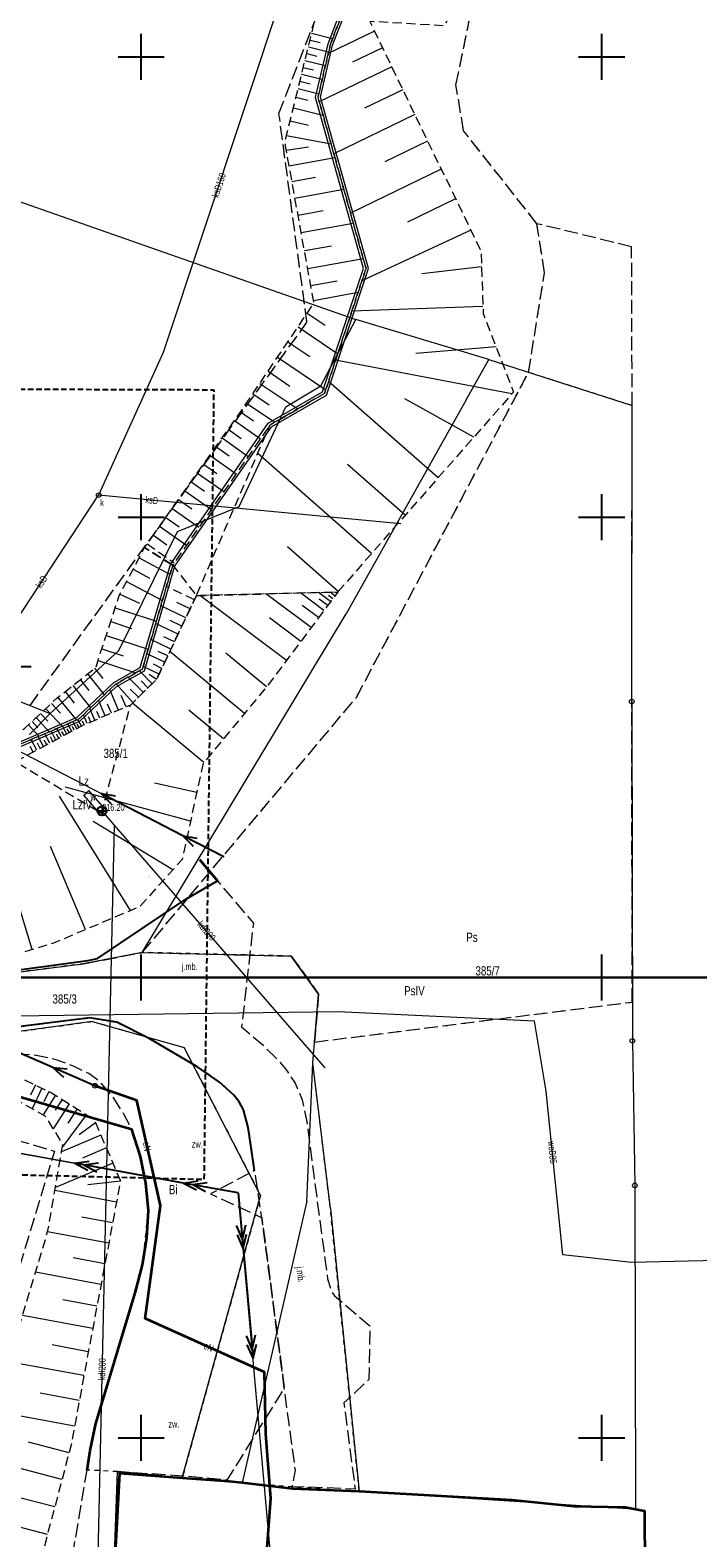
# Model space of a CAD drawing. Header units: metres. Extents: x 7477116 to 7525112, y 5510197 to 5567455.
# Tile 13 of 18: x 7496238 to 7496310, y 5531689 to 5531853. Entities that reach past the tile are written whole.
import ezdxf
from ezdxf.enums import TextEntityAlignment as Align

# ---------------------------------------------------------------- set-up
doc = ezdxf.new("R2010")
doc.units = ezdxf.units.M
for name, pattern in [('1.0_0.5', [1.5, 1, -0.5]), ('1.5_0.5', [2, 1.5, -0.5]), ('2', [0.9, 0.6, -0.3]), ('219-500', [0]), ('egba01_500', [0]), ('egkk-500', [2, 1.5, -0.5]), ('egug-500', [1, 0.5, -0.5]), ('suep_nn_500', [0]), ('suep_sn_500', [0])]:
    doc.linetypes.add(name, pattern=pattern)
doc.layers.get('0').update_dxf_attribs({"color": 2, "lineweight": 5})
doc.styles.get("Standard").update_dxf_attribs({"font": 'Working1250', "width": 0.75})
doc.linetypes.add('902-500', pattern='A,3.75,0,[1,ksztalty.shx,S=0.5,R=0,X=0,Y=0],3.75', length=7.5)

# ---------------------------------------------------------------- blocks, each defined once
blk = doc.blocks.new('203')
at = {"linetype": 'Continuous', "lineweight": 0}
h = blk.add_hatch(color=0, dxfattribs=at)
edge = h.paths.add_edge_path()
edge.add_arc((0, 0), 0.045, 0, 360)
blk = doc.blocks.new('202')
at = {"color": 0, "linetype": 'Continuous', "lineweight": 0}
blk.add_circle((0, 0), 0.25, dxfattribs=at)
blk = doc.blocks.new('US15')
at = {"color": 0, "linetype": 'Continuous', "lineweight": 13}
blk.add_circle((0, 0), 0.25, dxfattribs=at)
blk = doc.blocks.new('PW01')
at = {"linetype": 'Continuous', "lineweight": 13}
h = blk.add_hatch(color=0, dxfattribs=at)
edge = h.paths.add_edge_path()
edge.add_arc((0, 0), 0.045, 0, 360)
blk = doc.blocks.new('SUKE')
at = {"color": 0, "linetype": 'Continuous'}
for p, q in [((-0.5, 0), (0.5, 0)), ((0, 0.5), (0, -0.5))]:
    blk.add_line(p, q, dxfattribs=at)
blk.add_circle((-0.001, -0.001), 0.5, dxfattribs=at)
blk = doc.blocks.new('SUEP1')
at = {"color": 0, "linetype": 'Continuous'}
for p, q in [((0, 0), (5, 0)), ((5, 0), (3.5, 0.5)), ((5, 0), (3.5, -0.5)), ((5, 0), (15, 0)), ((15, 0), (13.5, 0.5)), ((15, 0), (13.5, -0.5))]:
    blk.add_line(p, q, dxfattribs=at)
blk = doc.blocks.new('SUEP2')
at = {"color": 0, "linetype": 'Continuous'}
for p, q in [((0, 0), (6.027, 0)), ((5.027, 0), (3.527, 0.5)), ((5.027, 0), (3.527, -0.5)), ((6.027, 0), (4.527, 0.5)), ((6.027, 0), (4.527, -0.5)), ((6.027, 0), (18.027, 0)), ((17.027, 0), (15.527, 0.5)), ((17.027, 0), (15.527, -0.5)), ((18.027, 0), (16.527, 0.5)), ((18.027, 0), (16.527, -0.5))]:
    blk.add_line(p, q, dxfattribs=at)
blk = doc.blocks.new('RAMKA500KP')
at = {"color": 0}
for p, q in [((247.5, 250), (252.5, 250)), ((250, 247.5), (250, 250)), ((297.5, 250), (302.5, 250)), ((300, 247.5), (300, 250)), ((250, 197.5), (250, 202.5)), ((300, 197.5), (300, 202.5)), ((247.5, 200), (252.5, 200)), ((297.5, 200), (302.5, 200)), ((250, 97.5), (250, 102.5)), ((300, 97.5), (300, 102.5)), ((247.5, 100), (252.5, 100)), ((297.5, 100), (302.5, 100)), ((250, 47.5), (250, 52.5)), ((300, 47.5), (300, 52.5)), ((247.5, 50), (252.5, 50)), ((297.5, 50), (302.5, 50)), ((250, 0), (250, 2.5)), ((300, 0), (300, 2.5)), ((247.5, 0), (252.5, 0)), ((297.5, 0), (302.5, 0))]:
    blk.add_line(p, q, dxfattribs=at)
at = {"color": 0, "flags": 128}
blk.add_lwpolyline([(0, 0), (400, 0), (400, 250), (0, 250)], close=True, dxfattribs=at)

msp = doc.modelspace()

# ---------------------------------------------------------------- linework, layer by layer
at = {"layer": '217-kontur klasyfikacyjny', "color": 92, "linetype": 'egkk-500', "lineweight": 18, "flags": 128}
for points in [[(7496284.18, 5531846.94), (7496292.29, 5531886.08)], [(7496264.96, 5531843.82), (7496278.04, 5531877.59)], [(7496285.01, 5531841.95), (7496284.18, 5531846.94)], [(7496268, 5531821.16), (7496264.96, 5531843.82)], [(7496292.97, 5531831.87), (7496285.01, 5531841.95)], [(7496293.79, 5531826.54), (7496292.97, 5531831.87)], [(7496303.25, 5531829.37), (7496292.97, 5531831.87)], [(7496303.31, 5531812.11), (7496303.25, 5531829.37)], [(7496292.06, 5531815.72), (7496293.79, 5531826.54)], [(7496237.93, 5531779.54), (7496268, 5531821.16)], [(7496273.37, 5531780.42), (7496292.06, 5531815.72)], [(7496303.26, 5531779.97), (7496303.31, 5531812.11)], [(7496250.12, 5531752.71), (7496273.37, 5531780.42)], [(7496303.32, 5531747.33), (7496303.26, 5531779.97)], [(7496243.91, 5531751.51), (7496250.12, 5531752.71)], [(7496250.12, 5531752.71), (7496266.3, 5531752.33)], [(7496266.3, 5531752.33), (7496269.26, 5531748.19)], [(7496199.57, 5531745.82), (7496243.91, 5531751.51)], [(7496269.26, 5531748.19), (7496268.83, 5531742.99)], [(7496268.83, 5531742.99), (7496303.32, 5531747.33)]]:
    msp.add_lwpolyline(points, dxfattribs=at)
at = {"layer": '218-kontur użytku gruntowego', "color": 94, "linetype": 'egug-500', "lineweight": 18, "flags": 128}
for points in [[(7496284.18, 5531846.94), (7496292.29, 5531886.08)], [(7496264.96, 5531843.82), (7496278.04, 5531877.59)], [(7496285.01, 5531841.95), (7496284.18, 5531846.94)], [(7496268, 5531821.16), (7496264.96, 5531843.82)], [(7496292.97, 5531831.87), (7496285.01, 5531841.95)], [(7496293.79, 5531826.54), (7496292.97, 5531831.87)], [(7496292.06, 5531815.72), (7496293.79, 5531826.54)], [(7496237.93, 5531779.54), (7496268, 5531821.16)], [(7496273.37, 5531780.42), (7496292.06, 5531815.72)], [(7496303.31, 5531812.11), (7496292.06, 5531815.72)], [(7496303.26, 5531779.97), (7496303.31, 5531812.11)], [(7496250.12, 5531752.71), (7496273.37, 5531780.42)], [(7496303.32, 5531747.33), (7496303.26, 5531779.97)], [(7496250.12, 5531752.71), (7496243.91, 5531751.51)], [(7496266.3, 5531752.33), (7496250.12, 5531752.71)], [(7496269.26, 5531748.19), (7496266.3, 5531752.33)], [(7496243.91, 5531751.51), (7496199.57, 5531745.82)], [(7496268.83, 5531742.99), (7496269.26, 5531748.19)], [(7496268.83, 5531742.99), (7496303.32, 5531747.33)], [(7496223.22, 5531742.3), (7496244.69, 5531745.22)], [(7496244.69, 5531745.22), (7496254.65, 5531742.4)], [(7496254.65, 5531742.4), (7496262.96, 5531726.33)], [(7496268.64, 5531740.68), (7496268.83, 5531742.99)], [(7496248.99, 5531733.48), (7496219.97, 5531741.84)], [(7496270.54, 5531724.89), (7496268.64, 5531740.68)], [(7496249.93, 5531730.56), (7496248.99, 5531733.48)], [(7496250.5, 5531727.67), (7496249.93, 5531730.56)], [(7496250.78, 5531724.69), (7496250.5, 5531727.67)], [(7496262.96, 5531726.33), (7496256.29, 5531702.28)], [(7496250.16, 5531718.79), (7496250.78, 5531724.69)], [(7496273.68, 5531694.2), (7496270.54, 5531724.89)], [(7496245.09, 5531701.57), (7496250.16, 5531718.79)], [(7496244.12, 5531696.5), (7496245.09, 5531701.57)], [(7496256.29, 5531702.28), (7496254.45, 5531695.64)], [(7496247.42, 5531696.33), (7496244.12, 5531696.5)], [(7496246.25, 5531663.2), (7496247.42, 5531696.33)], [(7496247.42, 5531696.33), (7496254.45, 5531695.64)], [(7496254.45, 5531695.64), (7496260.98, 5531695.11)], [(7496260.98, 5531695.11), (7496273.68, 5531694.2)]]:
    msp.add_lwpolyline(points, dxfattribs=at)
at = {"layer": '219-działka ewidencyjna', "color": 7, "linetype": '219-500', "lineweight": 18, "flags": 128}
for points in [[(7496204.54, 5531845.59), (7496273.32, 5531821.46)], [(7496269.49, 5531814.27), (7496273.32, 5531821.46)], [(7496287.73, 5531817.11), (7496273.32, 5531821.46)], [(7496285.28, 5531812.75), (7496287.73, 5531817.11)], [(7496287.73, 5531817.11), (7496303.31, 5531812.11)], [(7496265.69, 5531811.97), (7496269.49, 5531814.27)], [(7496285.28, 5531812.75), (7496272.25, 5531789.48)], [(7496260.65, 5531801.14), (7496265.69, 5531811.97)], [(7496303.26, 5531779.97), (7496303.31, 5531812.11)], [(7496253.93, 5531798.44), (7496260.65, 5531801.14)], [(7496190.85, 5531798.23), (7496240.11, 5531778.68)], [(7496247.56, 5531785.52), (7496253.93, 5531798.44)], [(7496250.12, 5531752.71), (7496272.25, 5531789.48)], [(7496240.11, 5531778.68), (7496247.56, 5531785.52)], [(7496303.26, 5531779.97), (7496303.33, 5531743.12)], [(7496237.87, 5531776.39), (7496240.11, 5531778.68)], [(7496250.12, 5531752.71), (7496243.91, 5531751.51)], [(7496250.12, 5531752.71), (7496266.3, 5531752.33)], [(7496269.26, 5531748.19), (7496266.3, 5531752.33)], [(7496199.57, 5531745.82), (7496243.91, 5531751.51)], [(7496268.64, 5531740.68), (7496269.26, 5531748.19)], [(7496244.69, 5531745.22), (7496223.22, 5531742.3)], [(7496244.69, 5531745.22), (7496254.65, 5531742.4)], [(7496262.96, 5531726.33), (7496254.65, 5531742.4)], [(7496303.33, 5531743.12), (7496303.6, 5531727.41)], [(7496267.98, 5531725.69), (7496268.64, 5531740.68)], [(7496270.54, 5531724.89), (7496268.64, 5531740.68)], [(7496254.45, 5531695.64), (7496262.96, 5531726.33)], [(7496303.6, 5531727.41), (7496303.69, 5531692.27)], [(7496267.98, 5531725.69), (7496260.98, 5531695.11)], [(7496270.54, 5531724.89), (7496273.68, 5531694.2)], [(7496246.25, 5531663.2), (7496247.42, 5531696.33)], [(7496254.45, 5531695.64), (7496247.42, 5531696.33)], [(7496254.45, 5531695.64), (7496260.98, 5531695.11)], [(7496273.68, 5531694.2), (7496302.83, 5531692.33)], [(7496302.83, 5531692.33), (7496303.69, 5531692.27)]]:
    msp.add_lwpolyline(points, dxfattribs=at)
at = {"layer": 'Granica arkusza mapy', "color": 94, "linetype": 'egba01_500', "lineweight": 35, "flags": 128}
msp.add_lwpolyline([(7496244.64, 5531633.44), (7496245.15, 5531636.13), (7496245.6, 5531648.08), (7496247.19, 5531686.79), (7496247.68, 5531696.15), (7496254.45, 5531695.64), (7496259.54, 5531695.28), (7496260.98, 5531695.13), (7496266.44, 5531694.49), (7496273.68, 5531694.2), (7496290.25, 5531693.28), (7496297.02, 5531692.58), (7496302.54, 5531692.48), (7496304.66, 5531692.06), (7496304.93, 5531640.89), (7496304.07, 5531639.72), (7496281.39, 5531626.86)], close=True, dxfattribs=at)
at = {"layer": 'jezdnia', "color": 7, "linetype": '1.5_0.5', "lineweight": 18, "flags": 128}
msp.add_lwpolyline([(7496219.91, 5531742.7), (7496219.9, 5531748.53), (7496222.92, 5531749.27), (7496235.38, 5531750.63), (7496244.19, 5531751.84), (7496245.26, 5531752.07), (7496254.84, 5531758.52), (7496258.28, 5531760.49), (7496262.18, 5531755.89), (7496260.9, 5531744.62), (7496263.2, 5531742.67), (7496264.65, 5531741.25), (7496265.68, 5531740.06), (7496266.73, 5531738.52), (7496267.49, 5531736.71), (7496267.98, 5531734.31), (7496268.74, 5531728.51), (7496270.24, 5531717.28), (7496270.65, 5531715.95), (7496271, 5531715.43), (7496274.82, 5531712.16), (7496274.72, 5531706.32), (7496272.02, 5531703.8), (7496273.23, 5531694.43), (7496267.65, 5531694.66), (7496266.4, 5531694.63), (7496266.74, 5531696.48), (7496265.54, 5531705.41), (7496263.11, 5531723.91), (7496262.32, 5531729.02), (7496261.63, 5531733.69), (7496261.1, 5531735.63), (7496260.65, 5531736.5), (7496260.05, 5531737.22), (7496258.52, 5531738.64), (7496256.04, 5531740.33), (7496250.87, 5531743.38), (7496247.35, 5531745.13), (7496244.44, 5531745.61), (7496227.86, 5531743.55)], close=True, dxfattribs=at)
at = {"layer": 'krawężnik', "color": 7, "linetype": 'CONTINUOUS', "lineweight": 25, "flags": 128}
for points in [[(7496219.9, 5531748.53), (7496222.92, 5531749.27), (7496235.38, 5531750.63), (7496244.19, 5531751.84), (7496245.26, 5531752.07), (7496254.84, 5531758.52), (7496258.28, 5531760.49)], [(7496262.32, 5531729.02), (7496261.63, 5531733.69), (7496261.1, 5531735.63), (7496260.65, 5531736.5), (7496260.05, 5531737.22), (7496258.52, 5531738.64), (7496256.04, 5531740.33), (7496250.87, 5531743.38), (7496247.35, 5531745.13), (7496244.44, 5531745.61), (7496227.86, 5531743.55), (7496219.91, 5531742.7)]]:
    msp.add_lwpolyline(points, dxfattribs=at)
at = {"layer": 'obszar utwardzony', "color": 7, "linetype": '1.5_0.5', "lineweight": 18, "flags": 128}
for points in [[(7496219.91, 5531742.7), (7496227.86, 5531743.55), (7496244.44, 5531745.61), (7496247.35, 5531745.13), (7496250.87, 5531743.38), (7496256.04, 5531740.33), (7496258.52, 5531738.64), (7496260.05, 5531737.22), (7496260.65, 5531736.5), (7496261.1, 5531735.63), (7496261.63, 5531733.69), (7496262.32, 5531729.02), (7496257.53, 5531726.49), (7496263.11, 5531723.91), (7496265.54, 5531705.41), (7496259.3, 5531695.41), (7496254.5, 5531695.84), (7496247.42, 5531696.33), (7496247.15, 5531687.65), (7496247.13, 5531687.16), (7496246.25, 5531663.2), (7496236.64, 5531664.18), (7496235.51, 5531664.29), (7496234.04, 5531664.43), (7496235.58, 5531672.3), (7496235.92, 5531673.33), (7496236.5, 5531674.1), (7496240.35, 5531677.38), (7496240.83, 5531678.05), (7496241.19, 5531679.08), (7496244.12, 5531696.5), (7496244.46, 5531698.63), (7496245.09, 5531701.57), (7496249.37, 5531715.86), (7496250.16, 5531718.79), (7496250.62, 5531721.73), (7496250.78, 5531724.69), (7496250.5, 5531727.67), (7496249.93, 5531730.56), (7496248.99, 5531733.48), (7496248.08, 5531735.24), (7496246.94, 5531737.04), (7496245.55, 5531738.64), (7496244.33, 5531739.56), (7496242.72, 5531740.33), (7496240.78, 5531741.06), (7496238.6, 5531741.54), (7496237.12, 5531741.64), (7496227.8, 5531742.12)], [(7496232.53, 5531724.55), (7496232.6, 5531724.78), (7496233.62, 5531724.48), (7496236.02, 5531732.47), (7496240.58, 5531731.14), (7496238.11, 5531723.02), (7496222.28, 5531670.46), (7496217.81, 5531671.78), (7496215.82, 5531665.06), (7496214.67, 5531665.36), (7496216.71, 5531672.03)]]:
    msp.add_lwpolyline(points, close=True, dxfattribs=at)
at = {"layer": 'obudowa ochronna przewodu', "color": 7, "linetype": 'CONTINUOUS', "lineweight": 35, "flags": 128}
msp.add_lwpolyline([(7496262.51, 5531680.23), (7496263.35, 5531680.65), (7496263.57, 5531686.55), (7496264.06, 5531693.41), (7496263.53, 5531700.42), (7496263.4, 5531707.14), (7496250.43, 5531712.95), (7496252.09, 5531725.23), (7496249.51, 5531736.62), (7496244.98, 5531738.24)], dxfattribs=at)
at = {"layer": 'ogrodzenie trwałe', "color": 7, "linetype": '902-500', "lineweight": 35, "flags": 128}
for points in [[(7496256.32, 5531762.83), (7496258.28, 5531760.49)], [(7496244.12, 5531696.5), (7496244.46, 5531698.63), (7496245.09, 5531701.57), (7496249.37, 5531715.86), (7496250.16, 5531718.79), (7496250.62, 5531721.73), (7496250.78, 5531724.69), (7496250.5, 5531727.67), (7496249.93, 5531730.56), (7496248.99, 5531733.48), (7496234.45, 5531737.67), (7496232.23, 5531729.96), (7496231.37, 5531727.09)]]:
    msp.add_lwpolyline(points, dxfattribs=at)
at = {"layer": 'przewód elektroenergetyczny niskiego napięcia', "color": 1, "linetype": 'suep_nn_500', "lineweight": 18, "flags": 128}
for points in [[(7496216.5, 5531785.03), (7496258.97, 5531763.09)], [(7496244.98, 5531738.24), (7496216.73, 5531750.48)]]:
    msp.add_lwpolyline(points, dxfattribs=at)
at = {"layer": 'przewód elektroenergetyczny podziemny', "color": 1, "linetype": 'CONTINUOUS', "lineweight": 18, "flags": 128}
msp.add_lwpolyline([(7496244.98, 5531738.24), (7496249.51, 5531736.62), (7496252.09, 5531725.23), (7496250.43, 5531712.95), (7496263.4, 5531707.14), (7496263.53, 5531700.42), (7496264.06, 5531693.41), (7496263.57, 5531686.55), (7496263.35, 5531680.65), (7496262.51, 5531680.23)], dxfattribs=at)
at = {"layer": 'przewód elektroenergetyczny średniego napięcia', "color": 1, "linetype": 'suep_sn_500', "lineweight": 18, "flags": 128}
for points in [[(7496260.54, 5531726.6), (7496174.34, 5531742.23)], [(7496174.34, 5531742.23), (7496260.54, 5531726.6)], [(7496269.07, 5531631.27), (7496260.54, 5531726.6)]]:
    msp.add_lwpolyline(points, dxfattribs=at)
at = {"layer": 'przewód kanalizacyjny', "color": 34, "linetype": 'CONTINUOUS', "lineweight": 18, "flags": 128}
for points in [[(7496278.64, 5531896.87), (7496252.4, 5531817.87), (7496245.38, 5531802.38)], [(7496196.1, 5531778.22), (7496202.05, 5531795.2), (7496203.3, 5531794.98), (7496234.28, 5531785.55), (7496245.38, 5531802.38)], [(7496278.21, 5531799.27), (7496245.38, 5531802.38)], [(7496269.99, 5531740.2), (7496247.07, 5531766.59), (7496245.75, 5531768.09)], [(7496247.07, 5531766.59), (7496245.3, 5531687.2)]]:
    msp.add_lwpolyline(points, dxfattribs=at)
at = {"layer": 'przewód wodociągowy', "color": 5, "linetype": 'CONTINUOUS', "lineweight": 18, "flags": 128}
msp.add_lwpolyline([(7496340.41, 5531719.9), (7496303.23, 5531719.03), (7496295.77, 5531719.88), (7496293.99, 5531737.64), (7496292.7, 5531745.25), (7496271.34, 5531746.25), (7496225.4, 5531745.64), (7496203.25, 5531746.77), (7496181.88, 5531753.6), (7496169.34, 5531756.45), (7496135.12, 5531759.9), (7496115.55, 5531761.85)], dxfattribs=at)
at = {"layer": 'rzędna-Atr2', "color": 34, "flags": 128}
msp.add_lwpolyline([(7496234.28, 5531785.55), (7496235.25, 5531783.78), (7496238.07, 5531783.78)], dxfattribs=at)
at = {"layer": 'rów melioracyjny (linia)', "color": 7, "linetype": 'CONTINUOUS', "lineweight": 18}
for p, q in [((7496243.77, 5531769.8), (7496244.05, 5531770.05)), ((7496244.33, 5531770.3), (7496244.05, 5531770.05)), ((7496246.03, 5531768.34), (7496244.33, 5531770.3)), ((7496245.47, 5531767.84), (7496243.77, 5531769.8)), ((7496245.47, 5531767.84), (7496245.75, 5531768.09)), ((7496246.03, 5531768.34), (7496245.75, 5531768.09))]:
    msp.add_line(p, q, dxfattribs=at)
at = {"layer": 'rów przydrożny (linia)', "color": 0, "linetype": 'CONTINUOUS', "lineweight": 18}
for p, q in [((7496270.3, 5531851.4), (7496273.53, 5531859.86)), ((7496270.78, 5531851.26), (7496273.95, 5531859.44)), ((7496268.93, 5531845.59), (7496270.3, 5531851.4)), ((7496269.47, 5531845.61), (7496270.78, 5531851.26)), ((7496274.14, 5531827.01), (7496268.93, 5531845.59)), ((7496274.68, 5531826.99), (7496269.47, 5531845.61)), ((7496269.69, 5531813.61), (7496274.14, 5531827.01)), ((7496270.13, 5531813.25), (7496274.68, 5531826.99)), ((7496263.8, 5531810.19), (7496269.69, 5531813.61)), ((7496264.16, 5531809.81), (7496270.13, 5531813.25)), ((7496253.21, 5531794.92), (7496263.8, 5531810.19)), ((7496253.63, 5531794.64), (7496264.16, 5531809.81)), ((7496249.9, 5531783.68), (7496253.18, 5531794.85)), ((7496250.36, 5531783.32), (7496253.66, 5531794.71)), ((7496253.18, 5531794.85), (7496253.42, 5531794.78)), ((7496253.21, 5531794.92), (7496253.42, 5531794.78)), ((7496253.66, 5531794.71), (7496253.42, 5531794.78)), ((7496253.63, 5531794.64), (7496253.42, 5531794.78)), ((7496247.02, 5531782.02), (7496249.9, 5531783.68)), ((7496247.32, 5531781.62), (7496250.36, 5531783.32)), ((7496243.06, 5531778.27), (7496247.02, 5531782.02)), ((7496243.34, 5531777.83), (7496247.32, 5531781.62)), ((7496235.65, 5531775.08), (7496243.06, 5531778.27)), ((7496235.89, 5531774.64), (7496243.34, 5531777.83))]:
    msp.add_line(p, q, dxfattribs=at)
at = {"layer": 'skarpa nieumocniona', "color": 7, "linetype": '1.0_0.5', "lineweight": 18, "flags": 128}
for points in [[(7496253.42, 5531794.78), (7496250.37, 5531796.69), (7496261.01, 5531811.75), (7496268.76, 5531823.23), (7496265.6, 5531840.72), (7496269.88, 5531858.12), (7496277.7, 5531876.99), (7496285.35, 5531874.89), (7496282.24, 5531873.51), (7496280.79, 5531865.91), (7496279.12, 5531861.77), (7496273.74, 5531859.65), (7496270.54, 5531851.33), (7496269.2, 5531845.6), (7496274.41, 5531827), (7496269.91, 5531813.43), (7496263.98, 5531810)], [(7496285.35, 5531874.89), (7496289.91, 5531872.07), (7496282.98, 5531853.36), (7496274.82, 5531853.84), (7496286.9, 5531828.86), (7496287.14, 5531822.12), (7496290.42, 5531813.58), (7496271.34, 5531791.86), (7496256, 5531791.47), (7496263.98, 5531810), (7496269.91, 5531813.43), (7496274.41, 5531827), (7496269.2, 5531845.6), (7496270.54, 5531851.33), (7496273.74, 5531859.65), (7496279.12, 5531861.77), (7496280.79, 5531865.91), (7496282.24, 5531873.51)], [(7496253.42, 5531794.78), (7496250.13, 5531783.5), (7496247.17, 5531781.82), (7496243.2, 5531778.05), (7496235.77, 5531774.86), (7496231.51, 5531771.97), (7496223.93, 5531766.4), (7496219.22, 5531760.82), (7496210.58, 5531759.3), (7496207.22, 5531759.75), (7496203.1, 5531757.49), (7496198.42, 5531753.45), (7496195.5, 5531747.68), (7496193.78, 5531749.12), (7496192.89, 5531752.27), (7496195.82, 5531755.84), (7496201.22, 5531761.08), (7496212.08, 5531764.87), (7496221.06, 5531771.45), (7496230.4, 5531778.36), (7496233.22, 5531777.72), (7496234.79, 5531776.34), (7496236.04, 5531776.29), (7496237.32, 5531777.03), (7496240.89, 5531780.37), (7496245.08, 5531783.69), (7496247.62, 5531791.5), (7496250.37, 5531796.69)], [(7496256, 5531791.47), (7496251.66, 5531782.37), (7496248.85, 5531779.59), (7496243.71, 5531777.39), (7496236.35, 5531773.44), (7496232.5, 5531770.59), (7496225.43, 5531765.31), (7496220.11, 5531759.57), (7496219.25, 5531758.67), (7496208.36, 5531757.56), (7496204.72, 5531756.31), (7496201.56, 5531746.47), (7496197.57, 5531746.99), (7496195.5, 5531747.68), (7496198.42, 5531753.45), (7496203.1, 5531757.49), (7496207.22, 5531759.75), (7496210.58, 5531759.3), (7496219.22, 5531760.82), (7496223.93, 5531766.4), (7496231.51, 5531771.97), (7496235.77, 5531774.86), (7496243.2, 5531778.05), (7496247.17, 5531781.82), (7496250.13, 5531783.5), (7496253.42, 5531794.78)], [(7496256, 5531791.47), (7496271.34, 5531791.86), (7496263.79, 5531781.77), (7496256.73, 5531773.26), (7496254.44, 5531762.82), (7496249.83, 5531757.68), (7496240.49, 5531753.73), (7496233.53, 5531751.62), (7496221.7, 5531750.98), (7496212.18, 5531747.5), (7496212.6, 5531750.62), (7496212.04, 5531755.03), (7496217.79, 5531754.28), (7496222.93, 5531754.07), (7496227.32, 5531755.55), (7496229.59, 5531761.67), (7496235.17, 5531765.13), (7496236.35, 5531773.44), (7496245.69, 5531767.84), (7496248.85, 5531779.59), (7496251.66, 5531782.37)], [(7496219.91, 5531742.7), (7496227.8, 5531742.12), (7496234.99, 5531740), (7496240.26, 5531737.48), (7496244.9, 5531734.56), (7496247.75, 5531727.9), (7496244.11, 5531708.53), (7496242.39, 5531699.22), (7496238.6, 5531684.85), (7496235.06, 5531675.99), (7496229.68, 5531666.6), (7496225.31, 5531666.3), (7496219.98, 5531667.62), (7496216.54, 5531666.03), (7496218.12, 5531671.59), (7496222.21, 5531670.38), (7496224.05, 5531669.84), (7496239.88, 5531722.51), (7496241.5, 5531731.89), (7496239.59, 5531734.95), (7496233.57, 5531738.28), (7496228.22, 5531740.39), (7496220.1, 5531741.44), (7496219.98, 5531742.13)]]:
    msp.add_lwpolyline(points, close=True, dxfattribs=at)
at = {"layer": 'skarpa nieumocniona', "color": 7, "linetype": 'CONTINUOUS', "lineweight": 18, "flags": 128}
for points in [[(7496268.51, 5531852.55), (7496270.79, 5531851.99)], [(7496275.34, 5531852.77), (7496270.31, 5531850.34)], [(7496267.97, 5531850.34), (7496269.07, 5531850.07)], [(7496268.15, 5531851.08), (7496270.35, 5531850.54)], [(7496268.33, 5531851.82), (7496269.43, 5531851.55)], [(7496276.21, 5531850.97), (7496272.96, 5531849.41)], [(7496267.6, 5531848.85), (7496268.72, 5531848.58)], [(7496267.78, 5531849.6), (7496270.01, 5531849.05)], [(7496277.21, 5531848.9), (7496269.34, 5531845.1)], [(7496267.23, 5531847.34), (7496268.35, 5531847.07)], [(7496267.42, 5531848.1), (7496269.66, 5531847.55)], [(7496266.8, 5531845.61), (7496268.09, 5531845.3)], [(7496267.03, 5531846.54), (7496269.29, 5531845.99)], [(7496278.41, 5531846.42), (7496274.25, 5531844.41)], [(7496266.52, 5531844.46), (7496269.74, 5531843.66)], [(7496279.71, 5531843.72), (7496270.92, 5531839.47)], [(7496266.17, 5531843.05), (7496268.18, 5531842.56)], [(7496265.78, 5531841.46), (7496270.61, 5531840.56)], [(7496281.1, 5531840.85), (7496276.45, 5531838.59)], [(7496265.76, 5531839.85), (7496268.18, 5531840.2)], [(7496266.06, 5531838.17), (7496271.03, 5531839.07)], [(7496282.58, 5531837.8), (7496272.72, 5531833.03)], [(7496266.37, 5531836.44), (7496268.94, 5531836.91)], [(7496266.7, 5531834.65), (7496272, 5531835.61)], [(7496284.14, 5531834.57), (7496278.92, 5531832.05)], [(7496267.03, 5531832.81), (7496269.77, 5531833.31)], [(7496267.37, 5531830.91), (7496273.03, 5531831.93)], [(7496285.79, 5531831.16), (7496273.96, 5531825.65)], [(7496267.73, 5531828.96), (7496270.65, 5531829.48)], [(7496268.08, 5531826.99), (7496274.11, 5531828.08)], [(7496268.41, 5531825.16), (7496271.28, 5531825.67)], [(7496286.96, 5531827.2), (7496280.46, 5531826.43)], [(7496268.7, 5531823.54), (7496273.55, 5531824.42)], [(7496287.11, 5531822.88), (7496272.88, 5531822.38)], [(7496268.03, 5531822.15), (7496269.98, 5531820.83)], [(7496267.03, 5531820.67), (7496271.34, 5531817.75)], [(7496265.94, 5531819.05), (7496268.32, 5531817.44)], [(7496288.53, 5531818.5), (7496279.82, 5531817.77)], [(7496264.8, 5531817.36), (7496270.04, 5531813.82)], [(7496290.25, 5531813.38), (7496271.11, 5531817.04)], [(7496262.89, 5531814.53), (7496267, 5531811.75)], [(7496263.77, 5531815.84), (7496266.15, 5531814.24)], [(7496282.25, 5531804.28), (7496270.34, 5531814.74)], [(7496262.12, 5531813.39), (7496263.9, 5531812.18)], [(7496286.12, 5531808.68), (7496278.61, 5531812.86)], [(7496260.79, 5531811.43), (7496262.19, 5531810.44)], [(7496261.44, 5531812.38), (7496264.51, 5531810.31)], [(7496259.46, 5531809.55), (7496260.87, 5531808.55)], [(7496260.12, 5531810.49), (7496262.94, 5531808.5)], [(7496258.12, 5531807.66), (7496259.54, 5531806.65)], [(7496258.79, 5531808.6), (7496261.62, 5531806.6)], [(7496257.45, 5531806.71), (7496260.3, 5531804.69)], [(7496275.02, 5531796.05), (7496262.65, 5531806.91)], [(7496256.1, 5531804.79), (7496258.96, 5531802.77)], [(7496256.77, 5531805.75), (7496258.2, 5531804.74)], [(7496278.67, 5531800.2), (7496272.39, 5531805.72)], [(7496254.74, 5531802.87), (7496257.62, 5531800.84)], [(7496255.42, 5531803.84), (7496256.86, 5531802.82)], [(7496254.06, 5531801.91), (7496255.5, 5531800.89)], [(7496252.69, 5531799.97), (7496254.14, 5531798.94)], [(7496253.37, 5531800.94), (7496256.27, 5531798.89)], [(7496251.32, 5531798.04), (7496252.78, 5531797)], [(7496252, 5531799), (7496254.92, 5531796.94)], [(7496271.39, 5531791.91), (7496265.88, 5531796.76)], [(7496249.77, 5531795.56), (7496253.13, 5531793.78)], [(7496248.42, 5531793.01), (7496252.3, 5531790.96)], [(7496249.12, 5531794.33), (7496250.92, 5531793.37)], [(7496247.69, 5531791.63), (7496249.81, 5531790.65)], [(7496265.78, 5531784.43), (7496256.37, 5531791.48)], [(7496268.45, 5531788), (7496263.55, 5531791.66)], [(7496269.84, 5531789.85), (7496267.29, 5531791.76)], [(7496270.56, 5531790.82), (7496269.24, 5531791.81)], [(7496270.8, 5531791.13), (7496270.33, 5531791.48)], [(7496247.18, 5531790.15), (7496251.65, 5531788.7)], [(7496254.85, 5531789.07), (7496252.13, 5531790.37)], [(7496255.31, 5531790.03), (7496253.88, 5531790.72)], [(7496269.26, 5531789.08), (7496267.49, 5531790.4)], [(7496270.26, 5531790.41), (7496269.34, 5531791.1)], [(7496246.69, 5531788.65), (7496248.95, 5531787.91)], [(7496254, 5531787.27), (7496251.57, 5531788.43)], [(7496254.41, 5531788.15), (7496253.13, 5531788.76)], [(7496267.33, 5531786.5), (7496263.94, 5531789.05)], [(7496246.2, 5531787.14), (7496250.76, 5531785.66)], [(7496253.23, 5531785.67), (7496251.06, 5531786.7)], [(7496253.6, 5531786.45), (7496252.46, 5531786.99)], [(7496245.73, 5531785.68), (7496248.03, 5531784.93)], [(7496252.55, 5531784.23), (7496250.61, 5531785.16)], [(7496252.88, 5531784.93), (7496251.86, 5531785.42)], [(7496261.22, 5531778.67), (7496253.11, 5531785.4)], [(7496263.62, 5531781.57), (7496259.2, 5531785.23)], [(7496244.94, 5531783.58), (7496245.82, 5531782.48)], [(7496245.32, 5531784.43), (7496249.42, 5531783.1)], [(7496251.2, 5531781.91), (7496249.81, 5531783.32)], [(7496251.94, 5531782.95), (7496250.21, 5531783.78)], [(7496252.23, 5531783.57), (7496251.32, 5531784.01)], [(7496242.57, 5531781.7), (7496244.49, 5531779.28)], [(7496243.39, 5531782.35), (7496244.32, 5531781.17)], [(7496244.18, 5531782.97), (7496245.98, 5531780.69)], [(7496249.11, 5531779.85), (7496247.3, 5531781.89)], [(7496250.24, 5531780.96), (7496248.59, 5531782.63)], [(7496250.73, 5531781.45), (7496249.98, 5531782.22)], [(7496251.66, 5531782.37), (7496250.88, 5531782.92)], [(7496240.94, 5531780.41), (7496242.97, 5531777.95)], [(7496241.75, 5531781.05), (7496242.74, 5531779.8)], [(7496246.09, 5531778.41), (7496245.36, 5531780.1)], [(7496247.53, 5531779.03), (7496246.58, 5531781.26)], [(7496248.37, 5531779.38), (7496247.83, 5531780.64)], [(7496249.7, 5531780.43), (7496248.8, 5531781.33)], [(7496238.59, 5531778.22), (7496240.02, 5531776.69)], [(7496239.08, 5531778.68), (7496239.88, 5531777.82)], [(7496239.63, 5531779.19), (7496241.42, 5531777.28)], [(7496240.25, 5531779.77), (7496241.24, 5531778.7)], [(7496244.14, 5531777.57), (7496243.72, 5531778.54)], [(7496244.53, 5531777.74), (7496244.29, 5531778.3)], [(7496244.98, 5531777.93), (7496244.43, 5531779.22)], [(7496245.5, 5531778.15), (7496245.18, 5531778.89)], [(7496246.77, 5531778.7), (7496246.35, 5531779.67)], [(7496256.81, 5531773.35), (7496249.05, 5531779.79)], [(7496258.93, 5531775.92), (7496255.18, 5531779.03)], [(7496237.75, 5531777.43), (7496238.9, 5531776.2)], [(7496238.15, 5531777.8), (7496238.79, 5531777.12)], [(7496240.73, 5531775.79), (7496240.21, 5531776.77)], [(7496241.35, 5531776.12), (7496240.85, 5531777.04)], [(7496241.64, 5531776.28), (7496241.4, 5531776.73)], [(7496241.93, 5531776.43), (7496241.46, 5531777.3)], [(7496242.21, 5531776.58), (7496241.98, 5531777.01)], [(7496242.48, 5531776.73), (7496242.04, 5531777.55)], [(7496242.74, 5531776.87), (7496242.53, 5531777.27)], [(7496243, 5531777.01), (7496242.59, 5531777.79)], [(7496243.25, 5531777.15), (7496243.05, 5531777.52)], [(7496243.51, 5531777.28), (7496243.11, 5531778.01)], [(7496243.8, 5531777.43), (7496243.61, 5531777.85)], [(7496238.27, 5531774.47), (7496237.96, 5531775.07)], [(7496238.66, 5531774.68), (7496238.04, 5531775.83)], [(7496239.03, 5531774.88), (7496238.73, 5531775.44)], [(7496239.39, 5531775.07), (7496238.8, 5531776.16)], [(7496239.74, 5531775.26), (7496239.45, 5531775.79)], [(7496240.08, 5531775.44), (7496239.52, 5531776.47)], [(7496240.41, 5531775.62), (7496240.14, 5531776.12)], [(7496241.04, 5531775.96), (7496240.79, 5531776.43)], [(7496255.35, 5531766.99), (7496241.78, 5531770.66)], [(7496256.04, 5531770.1), (7496251.44, 5531771.11)], [(7496248.83, 5531757.26), (7496241.13, 5531769.69)], [(7496253.44, 5531761.7), (7496244.8, 5531766.94)], [(7496238.15, 5531753.02), (7496234.58, 5531764.77)], [(7496243.97, 5531755.2), (7496240.15, 5531764.23)], [(7496238.51, 5531738.32), (7496237.99, 5531737.22)], [(7496239.23, 5531737.97), (7496238.17, 5531735.74)], [(7496239.97, 5531737.62), (7496239.43, 5531736.48)], [(7496240.7, 5531737.2), (7496239.36, 5531735.08)], [(7496242.17, 5531736.28), (7496240.46, 5531733.56)], [(7496241.41, 5531736.76), (7496240.67, 5531735.58)], [(7496243.04, 5531735.73), (7496242.05, 5531734.16)], [(7496244.05, 5531735.1), (7496241.45, 5531731.62)], [(7496245.05, 5531734.22), (7496243.25, 5531732.92)], [(7496245.62, 5531732.88), (7496241.36, 5531731.06)], [(7496246.22, 5531731.48), (7496243.63, 5531730.37)], [(7496246.92, 5531729.84), (7496240.68, 5531727.17)], [(7496247.74, 5531727.86), (7496244.21, 5531727.49)], [(7496247.32, 5531725.59), (7496240.63, 5531726.85)], [(7496246.9, 5531723.35), (7496243.57, 5531723.98)], [(7496246.48, 5531721.13), (7496239.84, 5531722.38)], [(7496246.06, 5531718.91), (7496242.62, 5531719.56)], [(7496245.63, 5531716.64), (7496238.52, 5531717.98)], [(7496245.19, 5531714.29), (7496241.51, 5531714.99)], [(7496244.74, 5531711.87), (7496237.11, 5531713.3)], [(7496244.26, 5531709.35), (7496240.32, 5531710.09)], [(7496243.78, 5531706.75), (7496235.6, 5531708.26)], [(7496243.28, 5531704.05), (7496239.04, 5531704.84)], [(7496242.77, 5531701.26), (7496233.98, 5531702.88)], [(7496242.17, 5531698.38), (7496237.75, 5531699.54)], [(7496241.4, 5531695.46), (7496232.46, 5531697.81)], [(7496240.62, 5531692.49), (7496236.09, 5531693.68)], [(7496239.82, 5531689.49), (7496230.68, 5531691.9)]]:
    msp.add_lwpolyline(points, dxfattribs=at)
at = {"layer": 'skarpa nieumocniona', "color": 7, "linetype": '1.0_0.5', "lineweight": 18, "flags": 128}
for points in [[(7496250.66, 5531797.1), (7496253.59, 5531795.03)], [(7496255.78, 5531791.02), (7496252.75, 5531792.47)], [(7496271.04, 5531791.46), (7496270.53, 5531791.84)]]:
    msp.add_lwpolyline(points, dxfattribs=at)
at = {"layer": 'Zakres', "color": 5, "linetype": '2', "lineweight": 25, "flags": 128}
msp.add_lwpolyline([(7496144.67, 5531814.15), (7496142.2, 5531730.9), (7496256.85, 5531728.08), (7496257.91, 5531813.8)], close=True, dxfattribs=at)

# ---------------------------------------------------------------- block references
at = {"layer": '202-punkt graniczny', "color": 7, "linetype": 'CONTINUOUS', "lineweight": 18}
for p in [(7496303.26, 5531779.97), (7496303.33, 5531743.12), (7496303.6, 5531727.41)]:
    msp.add_blockref('202', p, dxfattribs=at)
at = {"layer": '203-punkt graniczny', "color": 7, "linetype": 'CONTINUOUS', "lineweight": 18}
for p in [(7496273.32, 5531821.46), (7496287.73, 5531817.11), (7496269.49, 5531814.27), (7496285.28, 5531812.75), (7496265.69, 5531811.97), (7496303.31, 5531812.11), (7496260.65, 5531801.14), (7496253.93, 5531798.44), (7496272.25, 5531789.48), (7496247.56, 5531785.52), (7496240.11, 5531778.68), (7496250.12, 5531752.71), (7496266.3, 5531752.33), (7496243.91, 5531751.51), (7496269.26, 5531748.19), (7496244.69, 5531745.22), (7496254.65, 5531742.4), (7496268.64, 5531740.68), (7496262.96, 5531726.33), (7496267.98, 5531725.69), (7496270.54, 5531724.89), (7496247.42, 5531696.33), (7496254.45, 5531695.64), (7496260.98, 5531695.11), (7496273.68, 5531694.2), (7496302.83, 5531692.33), (7496303.69, 5531692.27)]:
    msp.add_blockref('203', p, dxfattribs=at)
at = {"layer": 'przewód elektroenergetyczny niskiego napięcia', "color": 1, "linetype": 'CONTINUOUS', "lineweight": 18}
for p, rotation in [((7496258.97, 5531763.09), 152.679), ((7496244.98, 5531738.24), 156.574)]:
    msp.add_blockref('SUEP1', p, dxfattribs=dict(at, rotation=rotation))
at = {"layer": 'przewód elektroenergetyczny średniego napięcia', "color": 1, "linetype": 'CONTINUOUS', "lineweight": 18}
for rotation in [169.723, 275.113]:
    msp.add_blockref('SUEP2', (7496260.54, 5531726.6), dxfattribs=dict(at, rotation=rotation))
at = {"layer": 'rzędna', "color": 34, "linetype": 'CONTINUOUS', "lineweight": 18}
msp.add_blockref('PW01', (7496245.75, 5531768.09), dxfattribs=at)
msp.add_blockref('PW01', (7496245.75, 5531768.09), dxfattribs=at)
at = {"layer": 'rzędna', "color": 7, "linetype": 'CONTINUOUS', "lineweight": 18}
msp.add_blockref('PW01', (7496250.86, 5531760.92), dxfattribs=at)
at = {"layer": 'studnia kanalizacyjna', "color": 34, "linetype": 'CONTINUOUS', "lineweight": 18}
msp.add_blockref('US15', (7496245.38, 5531802.38), dxfattribs=at)
at = {"layer": 'słup przewodów napowietrznych', "color": 7, "linetype": 'CONTINUOUS', "lineweight": 18}
msp.add_blockref('US15', (7496244.98, 5531738.24), dxfattribs=at)
at = {"layer": 'Wstawianie ramki sekcyjnej z opisem', "color": 7, "linetype": 'CONTINUOUS', "lineweight": 13}
for p in [(7496000, 5531750), (7496000, 5531500)]:
    msp.add_blockref('RAMKA500KP', p, dxfattribs=at)
at = {"layer": 'wylot kanału', "color": 34, "linetype": 'CONTINUOUS', "lineweight": 18}
msp.add_blockref('SUKE', (7496245.75, 5531768.09), dxfattribs=at)

# ---------------------------------------------------------------- texts
at = {"layer": '209-oznaczenie konturu klasyfikacyjnego', "color": 92, "linetype": 'CONTINUOUS', "lineweight": 18, "width": 0.79}
for s, p in [('LzIV', (7496242.54, 5531768.27)), ('PsIV', (7496278.55, 5531748.06))]:
    msp.add_text(s, height=1, dxfattribs=at).set_placement(p)
at = {"layer": '210-oznaczenie konturu użytku gruntowego', "color": 94, "linetype": 'CONTINUOUS', "lineweight": 18, "width": 0.79}
for s, p in [('Lz', (7496243.2, 5531770.84)), ('Ps', (7496285.3, 5531753.87)), ('Bi', (7496253.01, 5531726.46))]:
    msp.add_text(s, height=1, dxfattribs=at).set_placement(p)
at = {"layer": '211-numer działki ewidencyjnej', "color": 7, "linetype": 'CONTINUOUS', "lineweight": 18, "width": 0.79}
for s, p in [('385/1', (7496245.91, 5531774.84)), ('385/7', (7496286.3, 5531751.22))]:
    msp.add_text(s, height=1, dxfattribs=at).set_placement(p, align=Align.TOP_LEFT)
msp.add_text('385/3', height=1, dxfattribs=at).set_placement((7496240.37, 5531747.16))
at = {"layer": 'jezdnia-Atr17', "color": 7, "width": 0.667}
msp.add_text('j.mb.', height=0.75, dxfattribs=at).set_placement((7496254.4, 5531750.81))
msp.add_text('j.mb.', height=0.75, rotation=277.483, dxfattribs=at).set_placement((7496266.83, 5531718.55))
at = {"layer": 'obszar utwardzony-Atr17', "color": 7, "width": 0.667}
for p in [(7496255.49, 5531731.52), (7496252.95, 5531701.12)]:
    msp.add_text('zw.', height=0.75, dxfattribs=at).set_placement(p)
at = {"layer": 'przewód elektroenergetyczny podziemny-Atr1', "color": 1, "width": 0.667}
for rotation, p in [(282.763, (7496250.52, 5531732.15)), (335.87, (7496256.86, 5531710.07))]:
    msp.add_text('eN', height=0.75, rotation=rotation, dxfattribs=at).set_placement(p, align=Align.MIDDLE_LEFT)
at = {"layer": 'przewód kanalizacyjny-Atr1', "color": 34, "width": 0.667}
for s, rotation, p in [('ksD160', 71.625, (7496258.01, 5531834.76)), ('ksD', 354.588, (7496250.47, 5531801.9)), ('ksD', 56.593, (7496238.8, 5531792.4)), ('kdI200', 310.975, (7496256.31, 5531755.96)), ('kdI200', 88.723, (7496245.72, 5531706.25))]:
    msp.add_text(s, height=0.75, rotation=rotation, dxfattribs=at).set_placement(p, align=Align.MIDDLE_LEFT)
at = {"layer": 'przewód wodociągowy-Atr1', "color": 5, "width": 0.667}
msp.add_text('woB85', height=0.75, rotation=275.723, dxfattribs=at).set_placement((7496294.53, 5531732.23), align=Align.MIDDLE_LEFT)
at = {"layer": 'rzędna-Atr2', "color": 34, "width": 0.667}
msp.add_text('216.20', height=0.75, dxfattribs=at).set_placement((7496245.75, 5531768.09))
at = {"layer": 'rów melioracyjny (linia)-Atr17', "color": 7, "width": 0.667}
msp.add_text('w.', height=0.75, dxfattribs=at).set_placement((7496244.5, 5531769.22))
at = {"layer": 'studnia kanalizacyjna-Atr17', "color": 34, "width": 0.667}
msp.add_text('k', height=0.75, dxfattribs=at).set_placement((7496245.56, 5531801.19))

doc.saveas('drawing.dxf')
